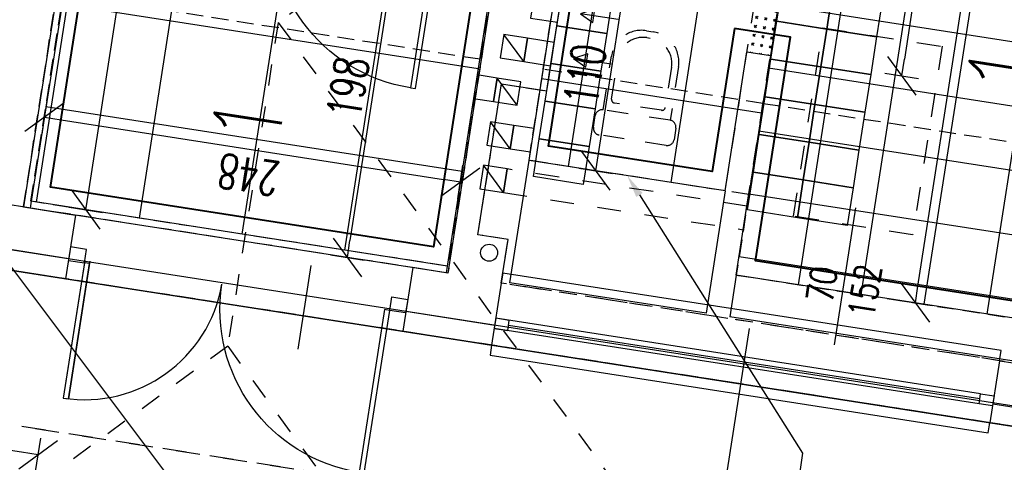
# Model space of a CAD drawing. Extents: x -38969 to 27108, y -24488 to 212598.
# Tile 228 of 256: x -8032 to -7452, y 40119 to 40380. Entities that reach past the tile are written whole.
import ezdxf
from ezdxf import colors
from ezdxf.entities.mleader import LeaderData, LeaderLine
from ezdxf.math import Vec2, Vec3

# ---------------------------------------------------------------- set-up
doc = ezdxf.new("R2010")
doc.units = 0
doc.header["$LTSCALE"] = 100
doc.header["$MEASUREMENT"] = 0
for name, pattern in [('0.5_0.5', [1, 0.5, -0.5]), ('0.7_0.7', [1.4, 0.7, -0.7]), ('DASHDOT2', [0.5, 0.25, -0.125, 0, -0.125]), ('DASHED22', [0.15, 0.1, -0.05])]:
    doc.linetypes.add(name, pattern=pattern)
doc.layers.get('0').update_dxf_attribs({"linetype": 'CONTINUOUS'})
doc.layers.get('DEFPOINTS').update_dxf_attribs({"linetype": 'CONTINUOUS'})
for name, color, linetype in [('F_0-DIM', 6, 'CONTINUOUS'), ('F_0-MEBLE', 5, 'CONTINUOUS'), ('F_0-MUR istn', 200, 'CONTINUOUS'), ('F_0-MUW', 1, 'CONTINUOUS'), ('F_0-MUW pochylnia do rozb', 1, 'CONTINUOUS'), ('F_0-NR POM', 3, 'CONTINUOUS'), ('F_0-osie', 6, 'CONTINUOUS'), ('F_0-POMOCNICZA', 2, 'CONTINUOUS'), ('F_0-POW', 123, 'DASHED22'), ('F_0-STOLARKA', 6, 'CONTINUOUS'), ('F_0-STOLARKA TXT', 6, 'CONTINUOUS'), ('F_0-WENTYLACJA', 2, 'CONTINUOUS'), ('F_1-DIM100', 6, 'CONTINUOUS'), ('F_1-MUR istn', 200, 'CONTINUOUS'), ('F_1-MUR wyburzany', 252, 'CONTINUOUS'), ('F_1-MUW', 1, 'CONTINUOUS'), ('F_1-MUW pochylnia do rozb', 1, 'CONTINUOUS'), ('F_1-NR POM', 3, 'CONTINUOUS'), ('F_1-osie', 6, 'CONTINUOUS'), ('F_1-PLYTKI', 140, 'CONTINUOUS'), ('F_1-POMOCNICZA', 2, 'CONTINUOUS'), ('F_1-POW', 2, 'DASHED22'), ('F_1-POW pos', 2, 'DASHED22'), ('F_1-STOLARKA TXT', 6, 'CONTINUOUS'), ('F_1-TXT', 123, 'CONTINUOUS'), ('F_1-WYKONCZENIE ŚCIANY', 140, 'CONTINUOUS'), ('t_1-TXT', 123, 'CONTINUOUS')]:
    doc.layers.add(name, color=color, linetype=linetype)
doc.styles.add('ROMANS', font='ROMANS.shx', dxfattribs={"width": 0.8})
doc.styles.get("Standard").update_dxf_attribs({"font": 'romans.shx', "width": 0.7})
doc.linetypes.add('FENCELINE2', pattern='A,0.25,-0.1,[132,ltypeshp.shx,S=0.1,R=0,X=-0.1,Y=0],-0.1,1', length=1.45)
doc.dimstyles.new('DIM100', dxfattribs={"dimscale": 10, "dimtxt": 2, "dimasz": 1, "dimexe": 0, "dimexo": 0, "dimgap": 0.5, "dimtad": 1, "dimdec": 4, "dimrnd": 0.5, "dimdsep": 46, "dimtxsty": 'Standard', "dimblk1": 'TICK1', "dimblk2": 'TICK1', "dimsah": 1, "dimcen": 0, "dimse1": 1, "dimse2": 1, "dimclrd": 6, "dimclre": 6, "dimclrt": 123, "dimadec": 0, "dimazin": 0, "dimtfac": 1, "dimtdec": 4, "dimtmove": 2, "dimatfit": 3, "dimldrblk": 'TICK1', "dimfxl": 1, "dimtolj": 1, "dimarcsym": 0})

# ---------------------------------------------------------------- blocks, each defined once
blk = doc.blocks.new('TICK1')
at = {"color": 0}
for p, q in [((-1, -1), (1, 1)), ((0, -1), (0, 1)), ((0, 0), (-1, 0))]:
    blk.add_line(p, q, dxfattribs=at)
blk = doc.blocks.new('*D1590')
at = {"layer": 'DEFPOINTS', "color": 0}
for p in [(-7961.35, 40679.94), (-7929.2, 40674.93), (-8024.77, 40272.85)]:
    blk.add_point(p, dxfattribs=at)
at = {"layer": 'F_1-DIM100', "color": 6, "lineweight": -2, "transparency": 16777216}
blk.add_line((-7991.08, 40277.72), (-7930.73, 40665.05), dxfattribs=at)
at = {"layer": 'F_1-DIM100', "color": 6, "lineweight": -2, "transparency": 16777216, "xscale": 10, "yscale": 10, "zscale": 10}
for p, rotation in [((-7929.2, 40674.93), 81.14470898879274), ((-7992.62, 40267.84), 261.1447089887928)]:
    blk.add_blockref('TICK1', p, dxfattribs=dict(at, rotation=rotation))
at = {"layer": 'F_1-DIM100', "color": 123, "transparency": 16777216, "insert": (-7975.73, 40473.7), "char_height": 20, "attachment_point": 5, "rotation": 81.14471}
blk.add_mtext('\\A1;412', dxfattribs=at)
blk = doc.blocks.new('*D1600')
at = {"layer": 'DEFPOINTS', "color": 0}
for p in [(-7772.01, 40284.21), (-8024.77, 40272.85), (-7779.73, 40234.67)]:
    blk.add_point(p, dxfattribs=at)
at = {"layer": 'F_1-DIM100', "color": 6, "lineweight": -2, "transparency": 16777216}
blk.add_line((-8007.17, 40320.84), (-7781.89, 40285.75), dxfattribs=at)
at = {"layer": 'F_1-DIM100', "color": 6, "lineweight": -2, "transparency": 16777216, "xscale": 10, "yscale": 10, "zscale": 10}
for p, rotation in [((-8017.05, 40322.38), 171.1447089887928), ((-7772.01, 40284.21), 351.1447089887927)]:
    blk.add_blockref('TICK1', p, dxfattribs=dict(at, rotation=rotation))
at = {"layer": 'F_1-DIM100', "color": 123, "transparency": 16777216, "insert": (-7896.84, 40288.47), "char_height": 20, "attachment_point": 5, "rotation": 171.14471}
blk.add_mtext('\\A1;248', dxfattribs=at)
blk = doc.blocks.new('*D1620')
at = {"layer": 'DEFPOINTS', "color": 0}
for p in [(-7714.62, 40405.69), (-7675.32, 40399.57), (-7731.56, 40297)]:
    blk.add_point(p, dxfattribs=at)
at = {"layer": 'F_1-DIM100', "color": 6, "lineweight": -2, "transparency": 16777216}
blk.add_line((-7690.72, 40300.76), (-7676.86, 40389.69), dxfattribs=at)
at = {"layer": 'F_1-DIM100', "color": 6, "lineweight": -2, "transparency": 16777216, "xscale": 10, "yscale": 10, "zscale": 10}
for p, rotation in [((-7675.32, 40399.57), 81.14470898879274), ((-7692.26, 40290.88), 261.1447089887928)]:
    blk.add_blockref('TICK1', p, dxfattribs=dict(at, rotation=rotation))
at = {"layer": 'F_1-DIM100', "color": 123, "transparency": 16777216, "insert": (-7698.61, 40347.53), "char_height": 20, "attachment_point": 5, "rotation": 81.14471}
blk.add_mtext('\\A1;110', dxfattribs=at)
blk = doc.blocks.new('*D1624')
at = {"layer": 'DEFPOINTS', "color": 0}
for p in [(-7549.32, 40615.75), (-7443.82, 40599.31), (-7609.51, 40229.41)]:
    blk.add_point(p, dxfattribs=at)
at = {"layer": 'F_1-DIM100', "color": 6, "lineweight": -2, "transparency": 16777216}
blk.add_line((-7502.47, 40222.85), (-7445.36, 40589.43), dxfattribs=at)
at = {"layer": 'F_1-DIM100', "color": 6, "lineweight": -2, "transparency": 16777216, "xscale": 10, "yscale": 10, "zscale": 10}
for p, rotation in [((-7443.82, 40599.31), 81.14470898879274), ((-7504.01, 40212.97), 261.1447089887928)]:
    blk.add_blockref('TICK1', p, dxfattribs=dict(at, rotation=rotation))
at = {"layer": 'F_1-DIM100', "color": 123, "transparency": 16777216, "insert": (-7488.74, 40408.45), "char_height": 20, "attachment_point": 5, "rotation": 81.14471}
blk.add_mtext('\\A1;391', dxfattribs=at)
blk = doc.blocks.new('*D1687')
at = {"layer": 'DEFPOINTS', "color": 0}
for p in [(-7528.65, 40511.32), (-7589.35, 40358.8), (-7512.04, 40346.75)]:
    blk.add_point(p, dxfattribs=at)
at = {"layer": 'F_1-DIM100', "color": 6, "lineweight": -2, "transparency": 16777216}
blk.add_line((-7488.94, 40495.01), (-7510.5, 40356.63), dxfattribs=at)
at = {"layer": 'F_1-DIM100', "color": 6, "lineweight": -2, "transparency": 16777216, "xscale": 10, "yscale": 10, "zscale": 10}
for p, rotation in [((-7487.41, 40504.9), 81.14470898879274), ((-7512.04, 40346.75), 261.1447089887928)]:
    blk.add_blockref('TICK1', p, dxfattribs=dict(at, rotation=rotation))
at = {"layer": 'F_1-DIM100', "color": 123, "transparency": 16777216, "insert": (-7514.55, 40428.13), "char_height": 20, "attachment_point": 5, "rotation": 81.14471}
blk.add_mtext('\\A1;160', dxfattribs=at)
blk = doc.blocks.new('*D1723')
at = {"layer": 'DEFPOINTS', "color": 0}
for p in [(-8071.75, 40237.66), (-8004.56, 40227.2), (-8087.91, 40133.93)]:
    blk.add_point(p, dxfattribs=at)
at = {"layer": 'F_1-DIM100', "color": 6, "lineweight": -2, "transparency": 16777216}
blk.add_line((-8030.6, 40125.01), (-8078.03, 40132.39), dxfattribs=at)
at = {"layer": 'F_1-DIM100', "color": 6, "lineweight": -2, "transparency": 16777216, "xscale": 10, "yscale": 10, "zscale": 10}
for p, rotation in [((-8087.91, 40133.93), 171.1447089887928), ((-8020.72, 40123.47), 351.1447089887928)]:
    blk.add_blockref('TICK1', p, dxfattribs=dict(at, rotation=rotation))
at = {"layer": 'F_1-DIM100', "color": 123, "transparency": 16777216, "insert": (-8056.62, 40113.88), "char_height": 20, "attachment_point": 5, "rotation": 171.14471}
blk.add_mtext('\\A1;68', dxfattribs=at)
blk = doc.blocks.new('DR_11100L0')
at = {"color": 7}
blk.add_line((-15, 50), (35, 50), dxfattribs=at)
blk.add_lwpolyline([(4, 0), (4, 3), (101, 3), (101, 0), (4, 0)])
blk.add_arc((4, 3), 97, 0, 90, dxfattribs=at)
blk = doc.blocks.new('*D1761')
at = {"layer": 'DEFPOINTS', "color": 0}
for p in [(-7748.87, 40426.21), (-7838.59, 40239.8), (-7779.35, 40230.57)]:
    blk.add_point(p, dxfattribs=at)
at = {"layer": 'F_0-DIM', "color": 6, "lineweight": -2, "transparency": 16777216}
blk.add_line((-7809.65, 40425.56), (-7837.05, 40249.68), dxfattribs=at)
at = {"layer": 'F_0-DIM', "color": 6, "lineweight": -2, "transparency": 16777216, "xscale": 10, "yscale": 10, "zscale": 10}
for p, rotation in [((-7808.11, 40435.44), 81.14470898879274), ((-7838.59, 40239.8), 261.1447089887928)]:
    blk.add_blockref('TICK1', p, dxfattribs=dict(at, rotation=rotation))
at = {"layer": 'F_0-DIM', "color": 123, "transparency": 16777216, "insert": (-7838.17, 40339.93), "char_height": 20, "attachment_point": 5, "rotation": 81.14471}
blk.add_mtext('\\A1;198', dxfattribs=at)

msp = doc.modelspace()

# ---------------------------------------------------------------- hatches: boundary and pattern name
at = {"layer": 'F_1-MUR wyburzany'}
h = msp.add_hatch(dxfattribs=at)
h.set_pattern_fill('CROSS', color=256, scale=15, angle=45, style=0)
h.set_pattern_definition([(126.14471, (-5339.197, 36819.0257), (-5.240087, 0.816387), [1.875, -5.625]), (216.14471, (-5338.993, 36820.3357), (-0.816387, -5.240087), [1.875, -5.625])])
h.paths.add_polyline_path([(-7692.58884, 40638.06855), (-7714.29429, 40498.74923), (-7698.30602, 40510.4272), (-7678.75571, 40635.9134)])
h.paths.add_polyline_path([(-7714.29429, 40498.74923), (-7728.45672, 40407.84584), (-7714.6236, 40405.69069), (-7703.6939, 40475.84439), (-7689.86077, 40473.68924), (-7689.24502, 40477.64156), (-7690.72714, 40477.87247), (-7689.49562, 40485.77711), (-7688.0135, 40485.54621), (-7687.70562, 40487.52237), (-7701.53875, 40489.67752), (-7698.30602, 40510.4272)])
h.paths.add_polyline_path([(-7603.18226, 40360.95223), (-7589.34914, 40358.79708), (-7549.31719, 40615.74734), (-7553.26952, 40616.36309), (-7564.68971, 40608.02169), (-7585.93335, 40471.66661), (-7600.75456, 40473.9757), (-7601.06243, 40471.99954), (-7599.58031, 40471.76863), (-7600.81183, 40463.86399), (-7602.29395, 40464.09489), (-7602.90971, 40460.14257), (-7588.0885, 40457.83348)])
at = {"layer": 'F_1-PLYTKI'}
h = msp.add_hatch(dxfattribs=at)
h.set_pattern_fill('ANSI37', color=256, scale=490, angle=45)
h.set_pattern_definition([(171.145, (-7752.02, 40411.517), (-9.429, -60.52), []), (261.145, (-7752.02, 40411.517), (60.52, -9.429), [])])
h.paths.add_polyline_path([(-7961.34667, 40679.94007), (-7513.25226, 40610.12855), (-7528.6539, 40511.27113), (-7564.71883, 40516.88992), (-7602.13731, 40276.83874), (-7731.55693, 40297.00186), (-7714.6236, 40405.69069), (-7752.01947, 40411.51684), (-7779.57462, 40234.65047), (-8024.92089, 40272.87455)])
h = msp.add_hatch(dxfattribs=at)
h.set_pattern_fill('ANSI37', color=5, scale=300, angle=45)
h.set_pattern_definition([(171.1447, (-7298.985, 21519.59), (-5.77273, -37.05301), []), (261.1447, (-7298.985, 21519.59), (37.05301, -5.77273), [])])
h.paths.add_polyline_path([(-7503.3716, 40608.58918), (-7518.77323, 40509.73176), (-7564.71883, 40516.88992), (-7609.50751, 40229.40794), (-7369.404, 40192.00067), (-7309.21368, 40578.34006)])

# ---------------------------------------------------------------- linework, layer by layer
at = {"layer": 'F_0-MEBLE'}
for points in [[(-7556.2094, 40374.34393), (-7585.58473, 40378.92051), (-7582.12109, 40401.15231), (-7552.74577, 40396.57574)], [(-7685.77358, 40371.75815), (-7715.1489, 40376.33472), (-7711.68526, 40398.56652), (-7682.30994, 40393.98995)], [(-7526.83408, 40369.76736), (-7556.2094, 40374.34393), (-7552.74577, 40396.57574), (-7523.37044, 40391.99917)], [(-7559.67304, 40352.11213), (-7589.04836, 40356.6887), (-7585.58473, 40378.92051), (-7556.2094, 40374.34393)], [(-7689.23721, 40349.52634), (-7718.61254, 40354.10291), (-7715.1489, 40376.33472), (-7685.77358, 40371.75815)], [(-7530.29772, 40347.53556), (-7559.67304, 40352.11213), (-7556.2094, 40374.34393), (-7526.83408, 40369.76736)], [(-7692.70085, 40327.29453), (-7722.07617, 40331.8711), (-7718.61254, 40354.10291), (-7689.23721, 40349.52634)], [(-7563.13668, 40329.88032), (-7592.512, 40334.45689), (-7589.04836, 40356.6887), (-7559.67304, 40352.11213)], [(-7533.76135, 40325.30375), (-7563.13668, 40329.88032), (-7559.67304, 40352.11213), (-7530.29772, 40347.53556)], [(-7696.16449, 40305.06273), (-7725.53981, 40309.6393), (-7722.07617, 40331.8711), (-7692.70085, 40327.29453)], [(-7566.60031, 40307.64851), (-7595.97564, 40312.22509), (-7592.512, 40334.45689), (-7563.13668, 40329.88032)], [(-7537.22499, 40303.07194), (-7566.60031, 40307.64851), (-7563.13668, 40329.88032), (-7533.76135, 40325.30375)], [(-7699.62812, 40282.83092), (-7729.00345, 40287.40749), (-7725.53981, 40309.6393), (-7696.16449, 40305.06273)], [(-7570.06395, 40285.41671), (-7599.43927, 40289.99328), (-7595.97564, 40312.22509), (-7566.60031, 40307.64851)], [(-7540.68863, 40280.84014), (-7570.06395, 40285.41671), (-7566.60031, 40307.64851), (-7537.22499, 40303.07194)], [(-7573.52759, 40263.1849), (-7602.90291, 40267.76147), (-7599.43927, 40289.99328), (-7570.06395, 40285.41671)], [(-7544.15226, 40258.60833), (-7573.52759, 40263.1849), (-7570.06395, 40285.41671), (-7540.68863, 40280.84014)]]:
    msp.add_lwpolyline(points, close=True, dxfattribs=at)
at = {"layer": 'F_0-MUR istn'}
for p, q in [((-7998.85779, 40465.15433), (-8029.33779, 40269.51443)), ((-7748.87348, 40426.20766), (-7779.35348, 40230.56776)), ((-7716.67491, 40366.5398), (-7714.82764, 40378.39677)), ((-7721.13915, 40337.88548), (-7718.83006, 40352.70668)), ((-7761.67187, 40253.11461), (-7747.81732, 40342.04184)), ((-7747.81732, 40342.04184), (-7721.13915, 40337.88548)), ((-8029.33779, 40269.51443), (-7998.7073, 40264.74231)), ((-7998.7073, 40264.74231), (-8004.557, 40227.19526)), ((-7743.88642, 40250.3437), (-7761.67187, 40253.11461)), ((-7747.88885, 40224.65362), (-7743.88642, 40250.3437)), ((-8004.557, 40227.19526), (-8071.74646, 40237.66314)), ((-7800.10317, 40233.80049), (-7805.95286, 40196.25344)), ((-7779.35348, 40230.56776), (-7800.10317, 40233.80049)), ((-7747.88885, 40224.65362), (-7753.58461, 40188.09465)), ((-7805.95286, 40196.25344), (-7753.58461, 40188.09465)), ((-7454.429, 40178.93361), (-7460.12476, 40142.37464)), ((-7454.429, 40178.93361), (-7391.19187, 40169.08149)), ((-7395.19429, 40143.3914), (-7458.43143, 40153.24352)), ((-7396.88762, 40132.52252), (-7460.12476, 40142.37464))]:
    msp.add_line(p, q, dxfattribs=at)
msp.add_circle((-7755.0708, 40242.5743), 5, dxfattribs=at)
at = {"layer": 'F_0-MUW'}
msp.add_line((-7734.63935, 40355.16971), (-7746.31732, 40371.15799), dxfattribs=at)
at = {"layer": 'F_0-MUW', "linetype": 'Continuous'}
for p, q in [((-8002.70973, 40239.05222), (-8060.01838, 40247.98071)), ((-7804.10559, 40208.1104), (-7751.73733, 40199.95161))]:
    msp.add_line(p, q, dxfattribs=at)
for points in [[(-7728.48177, 40394.69292), (-7730.63692, 40380.8598), (-7714.82764, 40378.39677), (-7712.67249, 40392.22989)], [(-7746.31732, 40371.15799), (-7748.47247, 40357.32486), (-7734.63935, 40355.16971), (-7732.4842, 40369.00283)], [(-7732.4842, 40369.00283), (-7734.63935, 40355.16971), (-7718.83006, 40352.70668), (-7716.67491, 40366.5398)]]:
    msp.add_lwpolyline(points, close=True, dxfattribs=at)
at = {"layer": 'F_0-MUW pochylnia do rozb', "color": 253, "linetype": '0.5_0.5', "ltscale": 0.25, "true_color": 0x9b9897}
for points in [[(-7418.51119, 40714.79172), (-7879.31614, 40378.21588), (-7909.03596, 40187.45532), (-7693.41055, 39892.24323)], [(-7879.31614, 40378.21588), (-7663.69072, 40083.00378)], [(-7909.03596, 40187.45532), (-8204.24805, 39971.8299)]]:
    msp.add_lwpolyline(points, dxfattribs=at)
at = {"layer": 'F_0-osie', "linetype": 'DASHDOT2', "ltscale": 2}
msp.add_line((-8022.49202, 40268.44788), (-9039.61319, 40426.91177), dxfattribs=at)
at = {"layer": 'F_0-POMOCNICZA', "linetype": '0.7_0.7', "ltscale": 0.2}
msp.add_line((-7186.44795, 40008.65104), (-8174.52823, 40162.59046), dxfattribs=at)
at = {"layer": 'F_0-POMOCNICZA', "linetype": '0.7_0.7', "ltscale": 0.15}
for points in [[(-7454.429, 40178.93361), (-7747.88885, 40224.65362)], [(-7460.12476, 40142.37464), (-7753.58461, 40188.09465)]]:
    msp.add_lwpolyline(points, dxfattribs=at)
at = {"layer": 'F_0-POW'}
msp.add_lwpolyline([(-8359.54872, 38383.87058), (-8182.67234, 39519.17483), (-7195.58013, 39365.38935), (-7083.66617, 40083.72372), (-8071.74646, 40237.66314), (-7895.63977, 41368.02699), (-5776.20755, 41037.82694), (-6235.40883, 38090.38344), (-6241.10459, 38053.82447)], close=True, dxfattribs=at)
at = {"layer": 'F_0-POW', "color": 1}
for points in [[(-7736.88762, 40412.19554), (-7689.01247, 40719.48851), (-6990.4397, 40610.65334), (-7028.00092, 40369.56175), (-7041.83404, 40371.71691), (-7080.93465, 40120.74451), (-7747.88885, 40224.65362), (-7743.88642, 40250.3437), (-7761.67187, 40253.11461), (-7747.81732, 40342.04184), (-7721.13915, 40337.88548), (-7710.20946, 40408.03918)], [(-8029.33779, 40269.51443), (-7998.85779, 40465.15433), (-7748.87348, 40426.20766), (-7779.35348, 40230.56776)]]:
    msp.add_lwpolyline(points, close=True, dxfattribs=at)
at = {"layer": 'F_0-STOLARKA'}
for p, q in [((-7465.56637, 40159.41544), (-7751.12158, 40203.90393)), ((-7466.49001, 40153.48696), (-7752.04521, 40197.97545)), ((-7466.02819, 40156.4512), (-7743.67875, 40199.70817))]:
    msp.add_line(p, q, dxfattribs=at)
for points in [[(-8002.86367, 40238.06414), (-7993.4769, 40236.60172), (-7992.24539, 40244.50636), (-8001.63215, 40245.96878)], [(-7993.4769, 40236.60172), (-8005.89128, 40156.91844), (-8002.92704, 40156.45662), (-7990.51266, 40236.1399)], [(-7804.25953, 40207.12232), (-7813.64629, 40208.58474), (-7812.41478, 40216.48939), (-7803.02801, 40215.02696)], [(-7751.12158, 40203.90393), (-7752.04521, 40197.97545), (-7744.14057, 40196.74393), (-7743.21693, 40202.67242)], [(-7457.66173, 40158.18392), (-7458.58537, 40152.25544), (-7466.49001, 40153.48696), (-7465.56637, 40159.41544)]]:
    msp.add_lwpolyline(points, close=True, dxfattribs=at)
for points in [[(-7993.26649, 40237.95228), (-8005.89128, 40156.91844)], [(-7990.30225, 40237.49046), (-8002.92704, 40156.45662)], [(-7454.429, 40178.93361), (-7453.50537, 40184.86209), (-7746.96521, 40230.5821), (-7747.88885, 40224.65362)], [(-7753.58461, 40188.09465), (-7754.50824, 40182.16616), (-7461.0484, 40136.44616), (-7460.12476, 40142.37464)]]:
    msp.add_lwpolyline(points, dxfattribs=at)
msp.add_arc((-7993.26649, 40237.95228), 82.01139, 261.14470899, 350.18973511, dxfattribs=at)
at = {"layer": 'F_0-STOLARKA TXT', "ltscale": 0.6}
msp.add_line((-7622.84654, 40062.58883), (-7601.77468, 40197.84129), dxfattribs=at)
at = {"layer": 'F_0-WENTYLACJA', "ltscale": 0.15}
for points in [[(-7679.15844, 40379.92408), (-7701.34206, 40383.38021), (-7694.05317, 40378.19637), (-7692.82166, 40386.10101), (-7701.34206, 40383.38021)], [(-7683.25725, 40353.61532), (-7705.44087, 40357.07145), (-7698.15198, 40351.88762), (-7696.92047, 40359.79226), (-7705.44087, 40357.07145)]]:
    msp.add_lwpolyline(points, dxfattribs=at)
at = {"layer": 'F_1-MUR istn'}
for p, q in [((-7961.34667, 40679.94007), (-8024.76971, 40272.85099)), ((-7752.17065, 40411.54039), (-7762.17671, 40347.31517)), ((-7728.63208, 40315.77539), (-7714.6236, 40405.69069)), ((-7764.33186, 40333.48205), (-7779.7258, 40234.67402)), ((-7731.55693, 40297.00186), (-7730.78723, 40301.94226)), ((-7615.95154, 40278.99095), (-7731.55693, 40297.00186)), ((-7779.7258, 40234.67402), (-8024.76971, 40272.85099)), ((-7609.50751, 40229.40794), (-7605.35114, 40256.08611)), ((-8071.74646, 40237.66314), (-7083.66617, 40083.72372)), ((-7369.404, 40192.00067), (-7609.50751, 40229.40794))]:
    msp.add_line(p, q, dxfattribs=at)
msp.add_lwpolyline([(-7615.95154, 40278.99095), (-7603.18226, 40360.95223), (-7589.34914, 40358.79708), (-7602.11841, 40276.8358)], dxfattribs=at)
at = {"layer": 'F_1-MUW'}
for p, q in [((-7734.63935, 40355.16971), (-7746.31732, 40371.15799)), ((-7738.64177, 40329.47962), (-7750.31975, 40345.4679)), ((-7742.6442, 40303.78954), (-7754.32217, 40319.77781)), ((-7746.64662, 40278.09945), (-7758.32459, 40294.08772))]:
    msp.add_line(p, q, dxfattribs=at)
at = {"layer": 'F_1-MUW', "linetype": 'Continuous'}
for p, q in [((-7742.79451, 40224.872), (-7731.55693, 40297.00186)), ((-7615.95154, 40278.99095), (-7627.18911, 40206.86109)), ((-8024.76971, 40272.85099), (-8025.38547, 40268.89867)), ((-7780.34156, 40230.7217), (-8025.38547, 40268.89867)), ((-8059.0303, 40247.82677), (-7070.95002, 40093.88735)), ((-7779.7258, 40234.67402), (-7780.34156, 40230.7217)), ((-7609.50751, 40229.40794), (-7613.35599, 40204.70594)), ((-7627.18911, 40206.86109), (-7742.79451, 40224.872)), ((-7373.25248, 40167.29866), (-7613.35599, 40204.70594))]:
    msp.add_line(p, q, dxfattribs=at)
for points in [[(-7746.31732, 40371.15799), (-7748.47247, 40357.32486), (-7734.63935, 40355.16971), (-7732.4842, 40369.00283)], [(-7762.17671, 40347.31517), (-7764.33186, 40333.48205), (-7752.4749, 40331.63478), (-7750.31975, 40345.4679)], [(-7750.31975, 40345.4679), (-7752.4749, 40331.63478), (-7738.64177, 40329.47962), (-7736.48662, 40343.31275)], [(-7754.32217, 40319.77781), (-7756.47732, 40305.94469), (-7742.6442, 40303.78954), (-7740.48905, 40317.62266)], [(-7740.48905, 40317.62266), (-7742.6442, 40303.78954), (-7730.78723, 40301.94226), (-7728.63208, 40315.77539)], [(-7758.32459, 40294.08772), (-7760.47975, 40280.2546), (-7746.64662, 40278.09945), (-7744.49147, 40291.93257)]]:
    msp.add_lwpolyline(points, close=True, dxfattribs=at)
at = {"layer": 'F_1-MUW pochylnia do rozb', "color": 253, "linetype": '0.5_0.5', "ltscale": 0.25, "true_color": 0x9b9897}
for p, q in [((-7603.19599, 40269.91924), (-7549.31719, 40615.74734)), ((-7615.95154, 40278.99095), (-7588.0885, 40457.83348)), ((-7662.47227, 40373.40331), (-7658.51995, 40372.78755)), ((-7662.09994, 40369.29705), (-7660.12378, 40368.98917)), ((-7687.95468, 40326.77021), (-7683.02862, 40358.38878)), ((-7682.92479, 40333.07101), (-7679.23024, 40356.78494)), ((-7647.61167, 40351.85888), (-7651.30622, 40328.14495)), ((-7643.50541, 40352.2312), (-7648.43147, 40320.61263)), ((-7653.59026, 40326.47667), (-7681.2565, 40330.78697)), ((-7648.43147, 40320.61263), (-7687.95468, 40326.77021)), ((-7693.60034, 40316.51708), (-7692.52276, 40323.43364)), ((-7645.09491, 40316.04455), (-7646.17248, 40309.12799)), ((-7650.74056, 40305.79143), (-7690.26377, 40311.949))]:
    msp.add_line(p, q, dxfattribs=at)
for points in [[(-7418.51119, 40714.79172), (-7879.31614, 40378.21588), (-7909.03596, 40187.45532), (-7693.41055, 39892.24323)], [(-7879.31614, 40378.21588), (-7663.69072, 40083.00378)], [(-7909.03596, 40187.45532), (-8204.24805, 39971.8299)]]:
    msp.add_lwpolyline(points, dxfattribs=at)
for centre, radius, start, end in [((-7665.24318, 40355.61787), 18, 81.14470899, 171.14470899), ((-7661.29086, 40355.00211), 18, 351.14470899, 81.14470899), ((-7664.40904, 40354.47585), 15, 81.14470899, 171.14470899), ((-7662.43288, 40354.16797), 15, 351.14470899, 81.14470899), ((-7680.94863, 40332.76313), 2, 171.14470899, 261.14470899), ((-7688.57044, 40322.81789), 4, 81.14470899, 171.14470899), ((-7653.28238, 40328.45283), 2, 261.14470899, 351.14470899), ((-7649.04723, 40316.66031), 4, 351.14470899, 81.14470899), ((-7689.64802, 40315.90132), 4, 171.14470899, 261.14470899), ((-7650.12481, 40309.74375), 4, 261.14470899, 351.14470899)]:
    msp.add_arc(centre, radius, start, end, dxfattribs=at)
at = {"layer": 'F_1-osie', "linetype": 'DASHDOT2', "ltscale": 2}
msp.add_line((-8022.49202, 40268.44788), (-8977.37546, 40417.21535), dxfattribs=at)
at = {"layer": 'F_1-POMOCNICZA', "linetype": '0.7_0.7', "ltscale": 0.2}
msp.add_lwpolyline([(-8593.20303, 41567.79059), (-8797.01882, 40259.57229), (-7186.44795, 40008.65104)], dxfattribs=at)
at = {"layer": 'F_1-POMOCNICZA'}
msp.add_lwpolyline([(-7972.45554, 40874.97492), (-7895.63977, 41368.02699), (-5776.20755, 41037.82694), (-6235.40883, 38090.38344), (-6241.10459, 38053.82447), (-8359.54872, 38383.87058), (-8182.67234, 39519.17483), (-7195.58013, 39365.38935), (-7083.66617, 40083.72372), (-8071.74646, 40237.66314), (-7995.23857, 40728.73904)], dxfattribs=at)
at = {"layer": 'F_1-POMOCNICZA', "linetype": '0.7_0.7', "ltscale": 0.2}
for points in [[(-7558.4634, 40375.1515), (-7488.3097, 40364.2218), (-7505.61397, 40253.15208), (-7575.76767, 40264.08177)], [(-7744.49147, 40291.93257), (-7746.64662, 40278.09945), (-7605.35114, 40256.08611), (-7603.19599, 40269.91924)]]:
    msp.add_lwpolyline(points, close=True, dxfattribs=at)
at = {"layer": 'F_1-POW'}
msp.add_lwpolyline([(-8359.54872, 38383.87058), (-8182.67234, 39519.17483), (-7195.58013, 39365.38935), (-7083.66617, 40083.72372), (-8071.74646, 40237.66314), (-7895.63977, 41368.02699), (-5776.20755, 41037.82694), (-6235.40883, 38090.38344), (-6241.10459, 38053.82447)], close=True, dxfattribs=at)
at = {"layer": 'F_1-POW', "color": 1}
for points in [[(-7961.34667, 40679.94007), (-7513.25226, 40610.12855), (-7528.6539, 40511.27113), (-7564.71883, 40516.88992), (-7593.76435, 40330.58166), (-7723.18397, 40350.74478), (-7714.6236, 40405.69069), (-7752.01947, 40411.51684), (-7760.42867, 40356.54737), (-8005.77494, 40394.77145)], [(-7503.3716, 40608.58918), (-7518.77323, 40509.73176), (-7564.71883, 40516.88992), (-7593.74546, 40330.57872), (-7353.64195, 40293.17144), (-7309.21368, 40578.34006)]]:
    msp.add_lwpolyline(points, close=True, dxfattribs=at)
at = {"layer": 'F_1-POW pos'}
for points in [[(-7961.34667, 40679.94007), (-7513.25226, 40610.12855), (-7528.6539, 40511.27113), (-7564.71883, 40516.88992), (-7602.13731, 40276.83874), (-7731.55693, 40297.00186), (-7714.6236, 40405.69069), (-7752.01947, 40411.51684), (-7779.57462, 40234.65047), (-8024.92089, 40272.87455)], [(-7961.34667, 40679.94007), (-7513.25226, 40610.12855), (-7528.6539, 40511.27113), (-7564.71883, 40516.88992), (-7602.13731, 40276.83874), (-7731.55693, 40297.00186), (-7714.6236, 40405.69069), (-7752.01947, 40411.51684), (-7779.57462, 40234.65047), (-8024.92089, 40272.87455)], [(-7503.3716, 40608.58918), (-7518.77323, 40509.73176), (-7564.71883, 40516.88992), (-7609.50751, 40229.40794), (-7369.404, 40192.00067), (-7309.21368, 40578.34006)]]:
    msp.add_lwpolyline(points, close=True, dxfattribs=at)
at = {"layer": 'F_1-STOLARKA TXT', "ltscale": 0.6}
msp.add_line((-7551.65206, 40188.26075), (-7539.084, 40268.93052), dxfattribs=at)
at = {"layer": 'F_1-WYKONCZENIE ŚCIANY', "color": 184, "linetype": 'FENCELINE2', "lineweight": 40, "ltscale": 0.3, "true_color": 0x190fa9}
msp.add_lwpolyline([(-7610.59047, 40374.7778), (-7623.75438, 40290.32724), (-7720.13673, 40305.34327), (-7703.2034, 40414.0321), (-7760.36088, 40422.93703), (-7787.91603, 40246.07066), (-8013.49703, 40281.21538), (-7953.00893, 40668.52045), (-7524.67246, 40601.78714), (-7540.0741, 40502.92973), (-7510.43182, 40498.31156), (-7495.03019, 40597.16898), (-7320.63388, 40569.99865), (-7377.7454, 40203.42086), (-7598.08731, 40237.74935), (-7577.54096, 40369.6288), (-7610.59047, 40374.7778)], dxfattribs=at)

# ---------------------------------------------------------------- block references
at = {"layer": 'F_0-STOLARKA', "xscale": -1, "rotation": 81.14470898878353}
for p in [(-7782.79578, 40439.08311), (-7813.03053, 40212.53706)]:
    msp.add_blockref('DR_11100L0', p, dxfattribs=at)

# ---------------------------------------------------------------- texts
at = {"layer": 'F_0-NR POM', "color": 3, "style": 'ROMANS', "width": 0.8}
msp.add_text('1', height=40, rotation=81.14470899, dxfattribs=at).set_placement((-7879.56021, 40303.98815))
at = {"layer": 'F_1-NR POM', "color": 3, "style": 'ROMANS', "width": 0.8}
msp.add_text('1.15', height=50, rotation=81.14470899, dxfattribs=at).set_placement((-7425.50224, 40329.19245))
at = {"layer": 'F_1-TXT', "insert": (-7546.39974, 40221.97347), "char_height": 15.36, "width": 57.9988426, "attachment_point": 5, "rotation": 81.14470899, "style": 'ROMANS'}
msp.add_mtext('70\\P152', dxfattribs=at)

# ---------------------------------------------------------------- dimensions: what is measured, and where the dimension line sits
at = {"layer": 'F_0-DIM'}
dim = msp.add_linear_dim(base=(-7838.58852, 40239.79637), p1=(-7748.87348, 40426.20766), p2=(-7779.35348, 40230.56776), angle=81.14470899, dimstyle='DIM100', dxfattribs=at)
dim.commit()
dim.dimension.update_dxf_attribs({"geometry": '*D1761', "text_midpoint": (-7838.16973, 40339.92541)})
at = {"layer": 'F_1-DIM100'}
for base, p1, p2, angle, picture, middle in [((-7929.19533, 40674.93101), (-8024.76971, 40272.85099), (-7961.34667, 40679.94007), 81.14470899, '*D1590', (-7975.72806, 40473.69556)), ((-7443.82052, 40599.31133), (-7609.50751, 40229.40794), (-7549.31719, 40615.74734), 81.14470899, '*D1624', (-7488.73688, 40408.45072)), ((-7512.04352, 40346.75314), (-7528.64621, 40511.32052), (-7589.34914, 40358.79708), 81.14470899, '*D1687', (-7514.54573, 40428.13334)), ((-7675.32273, 40399.56776), (-7731.55693, 40297.00186), (-7714.6236, 40405.69069), 81.14470899, '*D1620', (-7698.6106, 40347.53243)), ((-7772.00871, 40284.20718), (-8024.76971, 40272.85099), (-7779.7258, 40234.67402), 171.14470899, '*D1600', (-7896.83976, 40288.47446)), ((-8087.90717, 40133.93349), (-8004.557, 40227.19526), (-8071.74646, 40237.66314), 171.14470899, '*D1723', (-8056.62153, 40113.87835))]:
    dim = msp.add_linear_dim(base=base, p1=p1, p2=p2, angle=angle, dimstyle='DIM100', dxfattribs=at)
    dim.commit()
    dim.dimension.update_dxf_attribs({"geometry": picture, "text_midpoint": middle})

# ---------------------------------------------------------------- leaders
at = {"layer": 'F_1-TXT', "color": 123}
ml = msp.add_multileader_mtext('Standard', dxfattribs=at)
ml.set_content('{\\C4;zabudowa g-k}', color=123, style='ROMANS')
ml.set_leader_properties(color=6)
ml.build(insert=Vec2(0, 0))
ml.multileader.update_dxf_attribs({"text_right_attachment_type": 6, "dogleg_length": 0.36, "arrow_head_size": 13.5, "scale": 75})
ctx = ml.context
ctx.base_point, ctx.scale, ctx.char_height, ctx.arrow_head_size, ctx.landing_gap_size, ctx.plane_origin, ctx.plane_x_axis, ctx.plane_y_axis = Vec3(-7614.69635, 39926.84149), 75, 20, 13.5, 6.75, Vec3(-8155.09697, 40581.35508), Vec3(0.153939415, 0.988080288), Vec3(-0.988080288, 0.153939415)
ctx.right_attachment, ctx.text_align_type = 6, 2
notes = []
notes.append((ctx, [(1, (1, 1, 0), (-7570.41038, 40124.48263), (-0.153939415, -0.988080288), 12.60267, [(1, [(-7673.75423, 40287.99641)], 0, [])])]))
ctx.mtext.insert, ctx.mtext.text_direction, ctx.mtext.rotation, ctx.mtext.alignment, ctx.mtext.flow_direction = Vec3(-7599.73833, 40109.46569), Vec3(0.153939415, 0.988080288), 1.416242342, 3, 5
at = {"layer": 'F_1-TXT'}
ml = msp.add_multileader_mtext('Standard', dxfattribs=at)
ml.set_content('DYLATACJA', color=256)
ml.set_leader_properties(color=6)
ml.build(insert=Vec2(0, 0))
ml.multileader.update_dxf_attribs({"dogleg_length": 0.36, "arrow_head_size": 0.18})
ctx = ml.context
ctx.base_point, ctx.char_height, ctx.arrow_head_size, ctx.landing_gap_size, ctx.plane_origin, ctx.plane_x_axis, ctx.plane_y_axis = Vec3(-7958.85421, 39996.13237), 20, 0.18, 0.09, Vec3(-7222.45732, 40994.60399), Vec3(0.153939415, 0.988080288), Vec3(-0.988080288, 0.153939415)
ctx.text_align_type = 2
notes.append((ctx, [(1, (1, 1, 0), (-7941.51712, 40107.41276), (-0.153939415, -0.988080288), 7.10948, [(0, [(-8056.95212, 40261.16585)], 0, [])])]))
ctx.mtext.insert, ctx.mtext.text_direction, ctx.mtext.rotation, ctx.mtext.alignment, ctx.mtext.flow_direction = Vec3(-7952.50621, 40101.83849), Vec3(0.153939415, 0.988080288), 1.416242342, 3, 5
at = {"layer": 't_1-TXT', "ltscale": 0.6}
ml = msp.add_multileader_mtext('Standard', dxfattribs=at)
ml.set_content('ppp=297,30', color=256)
ml.set_leader_properties()
ml.build(insert=Vec2(0, 0))
ml.multileader.update_dxf_attribs({"dogleg_length": 0.36, "arrow_head_size": 0.09})
ctx = ml.context
ctx.base_point, ctx.char_height, ctx.arrow_head_size, ctx.landing_gap_size, ctx.plane_origin, ctx.plane_x_axis, ctx.plane_y_axis = Vec3(-32072.77193, 59913.30266), 100, 0.09, 0.045, Vec3(-30900.37988, 64272.54371), Vec3(0.081927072, 0.996638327), Vec3(-0.996638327, 0.081927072)
notes.append((ctx, [(0, (0, 0, 0), (0, 0), (1, 0), 1, [])]))
ctx.mtext.insert, ctx.mtext.text_direction, ctx.mtext.rotation, ctx.mtext.flow_direction = Vec3(-32139.2108, 59918.80931), Vec3(0.081927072, 0.996638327), 1.488777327, 5
ml = msp.add_multileader_mtext('Standard', dxfattribs=at)
ml.set_content('1kond.', color=256)
ml.set_leader_properties()
ml.build(insert=Vec2(0, 0))
ml.multileader.update_dxf_attribs({"dogleg_length": 0.36, "arrow_head_size": 0.09})
ctx = ml.context
ctx.base_point, ctx.char_height, ctx.arrow_head_size, ctx.landing_gap_size, ctx.plane_origin, ctx.plane_x_axis, ctx.plane_y_axis = Vec3(-32578.38797, 60152.18437), 100, 0.09, 0.045, Vec3(-31833.25262, 57759.6945), Vec3(0.085898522, 0.996303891), Vec3(-0.996303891, 0.085898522)
ctx.text_align_type = 2
notes.append((ctx, [(0, (0, 0, 0), (0, 0), (1, 0), 1, [])]))
ctx.mtext.insert, ctx.mtext.text_direction, ctx.mtext.rotation, ctx.mtext.alignment, ctx.mtext.flow_direction = Vec3(-32597.43945, 60513.29581), Vec3(0.085898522, 0.996303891), 1.484791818, 3, 5
for ctx, leaders in notes:
    for number, flags, end, landing, length, lines in leaders:
        leader = LeaderData()
        leader.index, (leader.has_last_leader_line, leader.has_dogleg_vector, leader.attachment_direction) = number, flags
        leader.last_leader_point, leader.dogleg_vector, leader.dogleg_length = Vec3(end), Vec3(landing), length
        for number, points, colour, breaks in lines:
            line = LeaderLine()
            line.index, line.vertices, line.color, line.breaks = number, Vec3.list(points), colors.encode_raw_color(colour), breaks
            leader.lines.append(line)
        ctx.leaders.append(leader)

doc.saveas('drawing.dxf')
